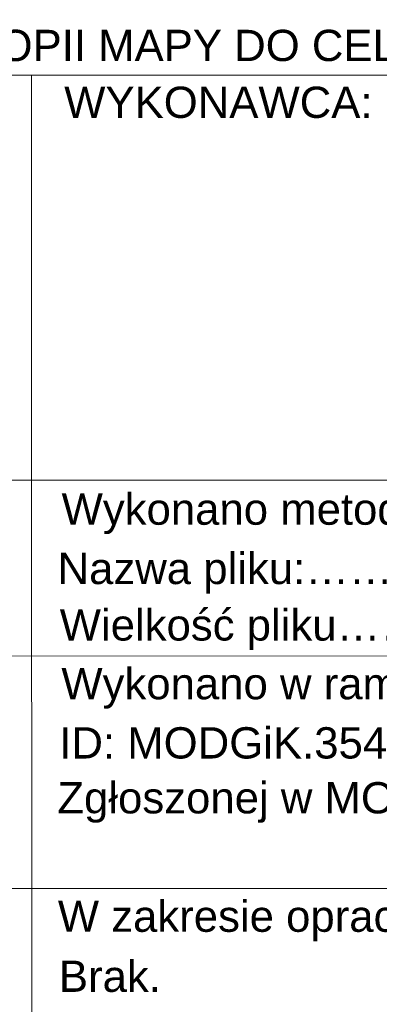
# Model space of a CAD drawing. Extents: x 5477758 to 5478333, y 5918235 to 5918502.
# Tile 4 of 130: x 5477801 to 5477813, y 5918471 to 5918502. Entities that reach past the tile are written whole.
import ezdxf

# ---------------------------------------------------------------- set-up
doc = ezdxf.new("R2010")
doc.units = 0
doc.header["$LTSCALE"] = 0.25
doc.layers.add('TABELKA', color=252, linetype='CONTINUOUS', lineweight=18)
doc.styles.add('Arial', font='arial.ttf')

msp = doc.modelspace()

# ---------------------------------------------------------------- linework, layer by layer
at = {"layer": 'TABELKA', "color": 18, "true_color": 0x000000}
for points in [[(5477844.277, 5918500.411), (5477757.712, 5918500.411), (5477757.708, 5918380.084), (5477844.277, 5918380.084)], [(5477801.864, 5918380.084), (5477801.831, 5918500.411)], [(5477757.708, 5918487.455), (5477844.277, 5918487.461)], [(5477844.277, 5918481.844), (5477757.708, 5918481.809)], [(5477757.711, 5918474.395), (5477844.277, 5918474.399)]]:
    msp.add_lwpolyline(points, dxfattribs=at)

# ---------------------------------------------------------------- texts
at = {"layer": 'TABELKA', "color": 18, "true_color": 0x000000, "style": 'Arial'}
for s, p in [('METRYKA INFORMATYCZNEJ KOPII MAPY DO CELÓW PROJEKTOWYCH', (5477779.595, 5918500.864)), ('WYKONAWCA:', (5477802.878, 5918499.045)), ('Wykonano metodą: a) rastrowo b) wektorowo', (5477802.795, 5918486.031)), ('Nazwa pliku:……………………………………………….................', (5477802.665, 5918484.133)), ('Wielkość pliku………………………… dnia …………………………', (5477802.735, 5918482.326)), ('Wykonano w ramach roboty geodezyjnej:', (5477802.787, 5918480.448)), ('ID: MODGiK.354.2397.2025', (5477802.721, 5918478.553)), ('Zgłoszonej w MODGiK w Szczecinie', (5477802.659, 5918476.797)), ('W zakresie opracowania znajdują się punkty osnowy geodezyjnej', (5477802.674, 5918473.009)), ('Brak.', (5477802.709, 5918471.087))]:
    msp.add_text(s, height=1, dxfattribs=at).set_placement(p)

doc.saveas('drawing.dxf')
